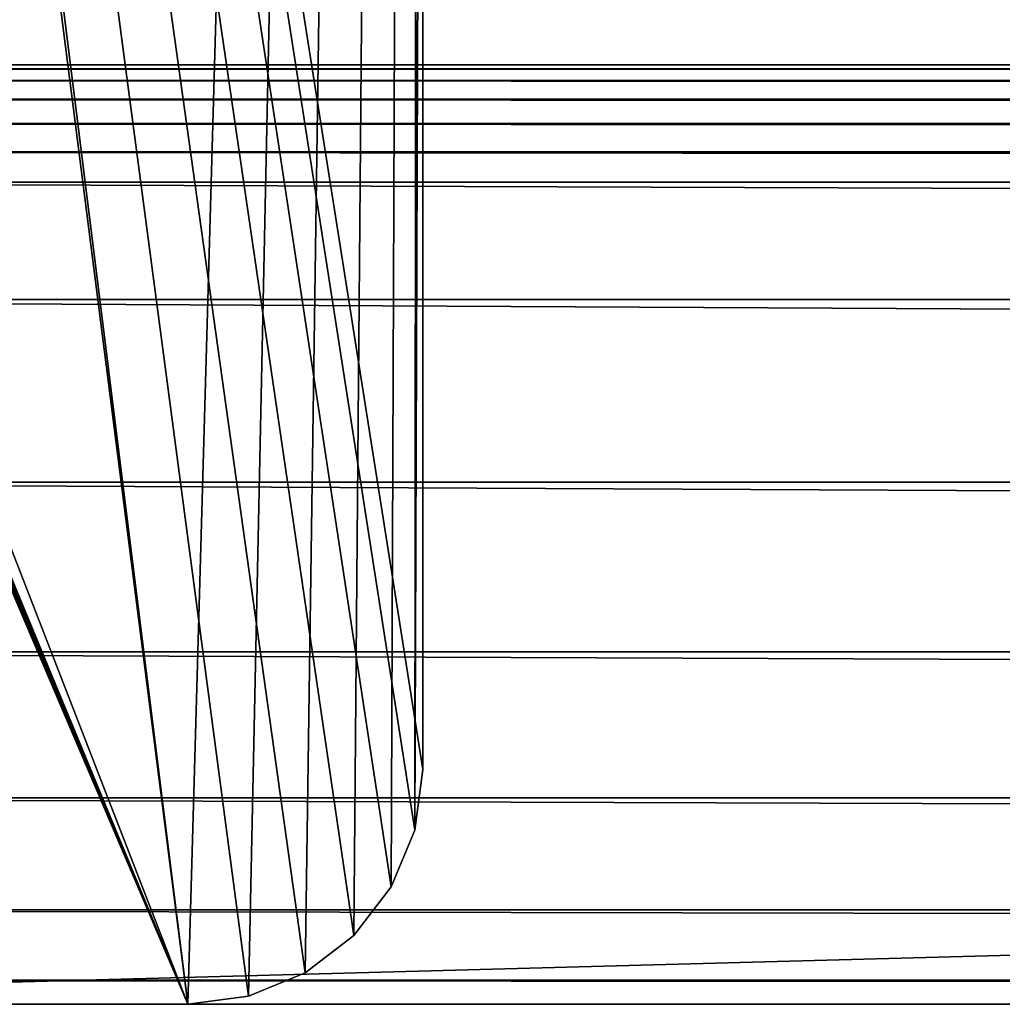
# Model space of a CAD drawing. Extents: x -277 to 1811, y -97 to 1083.
# Tile 2 of 81: x 58 to 100, y -97 to -55. Entities that reach past the tile are written whole.
import ezdxf

# ---------------------------------------------------------------- set-up
doc = ezdxf.new("R2010")
doc.units = 0
doc.header["$LTSCALE"] = 25.4
doc.layers.get('0').update_dxf_attribs({"color": 13, "linetype": 'CONTINUOUS'})
doc.layers.add('STEEL', color=134, linetype='CONTINUOUS')
doc.layers.add('WOOD', color=36, linetype='CONTINUOUS')

# ---------------------------------------------------------------- blocks, each defined once
blk = doc.blocks.new('LVI294_01A_01_03')
at = {"color": 0}
for p, q in [((-177.5, 0, -59), (-177.5, 0, -10)), ((-177.5, 0, -10), (-177.159, 0, -7.412)), ((-177.159, 0, -7.412), (-177.5, -5, -10)), ((-177.159, 0, -7.412), (-177.5, -5, -10)), ((-177.5, 0, -10), (-177.159, 0, -7.412)), ((-177.5, 0, -10), (-177.5, -5, -10)), ((-177.5, 0, -10), (-177.5, -5, -10)), ((-177.5, 0, -59), (-177.5, 0, -10)), ((-177.159, 0, -7.412), (-176.16, 0, -5)), ((-176.16, 0, -5), (-177.159, -5, -7.412)), ((-176.16, 0, -5), (-177.159, -5, -7.412)), ((-177.159, 0, -7.412), (-176.16, 0, -5)), ((-177.159, 0, -7.412), (-177.159, -5, -7.412)), ((-177.159, 0, -7.412), (-177.159, -5, -7.412)), ((-176.16, 0, -5), (-174.571, 0, -2.929)), ((-174.571, 0, -2.929), (-176.16, -5, -5)), ((-174.571, 0, -2.929), (-176.16, -5, -5)), ((-176.16, 0, -5), (-174.571, 0, -2.929)), ((-176.16, 0, -5), (-176.16, -5, -5)), ((-176.16, 0, -5), (-176.16, -5, -5)), ((-174.571, 0, -2.929), (-172.5, 0, -1.34)), ((-172.5, 0, -1.34), (-174.571, -5, -2.929)), ((-172.5, 0, -1.34), (-174.571, -5, -2.929)), ((-174.571, 0, -2.929), (-172.5, 0, -1.34)), ((-174.571, 0, -2.929), (-174.571, -5, -2.929)), ((-174.571, 0, -2.929), (-174.571, -5, -2.929)), ((-172.5, 0, -1.34), (-170.088, 0, -0.341)), ((-170.088, 0, -0.341), (-172.5, -5, -1.34)), ((-170.088, 0, -0.341), (-172.5, -5, -1.34)), ((-172.5, 0, -1.34), (-170.088, 0, -0.341)), ((-172.5, 0, -1.34), (-172.5, -5, -1.34)), ((-172.5, 0, -1.34), (-172.5, -5, -1.34)), ((-170.088, 0, -0.341), (-167.5, 0)), ((-167.5, 0), (-170.088, -5, -0.341)), ((-167.5, 0), (-170.088, -5, -0.341)), ((-170.088, 0, -0.341), (-167.5, 0)), ((-170.088, 0, -0.341), (-170.088, -5, -0.341)), ((-170.088, 0, -0.341), (-170.088, -5, -0.341)), ((-167.5, 0), (-72.706, 0)), ((-167.5, -5), (-167.5, 0)), ((-167.5, 0), (-72.706, 0)), ((-167.5, -5), (-167.5, 0)), ((-177.159, -5, -7.412), (-177.5, -5, -10)), ((-177.5, -5, -10), (-177.5, -5, -59)), ((-177.159, -5, -7.412), (-177.5, -5, -10)), ((-177.5, -5, -10), (-177.5, -5, -59)), ((-176.16, -5, -5), (-177.159, -5, -7.412)), ((-176.16, -5, -5), (-177.159, -5, -7.412)), ((-174.571, -5, -2.929), (-176.16, -5, -5)), ((-174.571, -5, -2.929), (-176.16, -5, -5)), ((-172.5, -5, -1.34), (-174.571, -5, -2.929)), ((-172.5, -5, -1.34), (-174.571, -5, -2.929)), ((-170.088, -5, -0.341), (-172.5, -5, -1.34)), ((-170.088, -5, -0.341), (-172.5, -5, -1.34)), ((-167.5, -5), (-170.088, -5, -0.341)), ((-167.5, -5), (-170.088, -5, -0.341)), ((-72.706, -5), (-167.5, -5)), ((-72.706, -5), (-167.5, -5))]:
    blk.add_line(p, q, dxfattribs=at)
at = {"color": 253}
mesh = blk.add_polyface(dxfattribs=at)
corners = [(-70.329, 0, 0.287), (110.915, 0), (-72.706, 0), (108.538, 0, 0.287), (-68.088, 0, 1.13), (106.298, 0, 1.13), (-66.112, 0, 2.482), (104.322, 0, 2.482), (-64.514, 0, 4.264), (102.724, 0, 4.264), (-54.978, 0, 17.883), (93.188, 0, 17.883), (91.27, 0, 20.022), (-53.061, 0, 20.022), (88.899, 0, 21.644), (-50.689, 0, 21.644), (86.21, 0, 22.656), (-48.001, 0, 22.656), (-45.148, 0, 23), (83.358, 0, 23), (-177.5, 0, -10), (-62.5, 0, -59), (-177.5, 0, -59), (-62.241, 0, -58.966), (-62, 0, -58.866), (-61.793, 0, -58.707), (-61.634, 0, -58.5), (-61.534, 0, -58.259), (-61.5, 0, -58), (-61.5, 0, -55), (174.579, 0, -55), (174.579, 0), (-177.159, 0, -7.412), (-176.16, 0, -5), (-174.571, 0, -2.929), (-172.5, 0, -1.34), (-170.088, 0, -0.341), (-167.5, 0)]
mesh.append_faces([[corners[k] for k in face] for face in [(16, 18, 19), (20, 21, 22)]], dxfattribs={"vtx0": -1, "color": 253})
mesh.append_faces([[corners[k] for k in face] for face in [(0, 1, 2), (1, 0, 3), (3, 4, 5), (5, 6, 7), (7, 8, 9), (9, 10, 11), (11, 10, 12), (12, 13, 14), (14, 15, 16), (21, 20, 23), (23, 20, 24), (24, 20, 25), (25, 20, 26), (26, 20, 27), (27, 20, 28), (28, 20, 29), (29, 20, 30), (30, 20, 31), (31, 2, 1)]], dxfattribs={"vtx0": -1, "vtx1": -1, "color": 253})
mesh.append_faces([[corners[k] for k in face] for face in [(3, 0, 4), (5, 4, 6), (7, 6, 8), (9, 8, 10), (12, 10, 13), (14, 13, 15), (16, 15, 17), (16, 17, 18), (31, 20, 32), (31, 32, 33), (31, 33, 34), (31, 34, 35), (31, 35, 36), (31, 36, 37), (31, 37, 2)]], dxfattribs={"vtx0": -1, "vtx2": -1, "color": 253})
mesh = blk.add_polyface(dxfattribs=at)
corners = [(-177.159, 0, -7.412), (-177.5, -5, -10), (-177.159, -5, -7.412)]
mesh.append_faces([[corners[k] for k in face] for face in [(0, 1, 2)]], dxfattribs={"color": 253})
mesh = blk.add_polyface(dxfattribs=at)
corners = [(-177.5, 0, -10), (-177.5, -5, -10), (-177.159, 0, -7.412)]
mesh.append_faces([[corners[k] for k in face] for face in [(0, 1, 2)]], dxfattribs={"color": 253})
mesh = blk.add_polyface(dxfattribs=at)
corners = [(-177.5, 0, -10), (-177.5, -5, -59), (-177.5, -5, -10), (-177.5, 0, -59)]
mesh.append_faces([[corners[k] for k in face] for face in [(0, 1, 2), (1, 0, 3)]], dxfattribs={"vtx0": -1, "color": 253})
mesh = blk.add_polyface(dxfattribs=at)
corners = [(-176.16, 0, -5), (-177.159, -5, -7.412), (-176.16, -5, -5)]
mesh.append_faces([[corners[k] for k in face] for face in [(0, 1, 2)]], dxfattribs={"color": 253})
mesh = blk.add_polyface(dxfattribs=at)
corners = [(-177.159, 0, -7.412), (-177.159, -5, -7.412), (-176.16, 0, -5)]
mesh.append_faces([[corners[k] for k in face] for face in [(0, 1, 2)]], dxfattribs={"color": 253})
mesh = blk.add_polyface(dxfattribs=at)
corners = [(-174.571, 0, -2.929), (-176.16, -5, -5), (-174.571, -5, -2.929)]
mesh.append_faces([[corners[k] for k in face] for face in [(0, 1, 2)]], dxfattribs={"color": 253})
mesh = blk.add_polyface(dxfattribs=at)
corners = [(-176.16, 0, -5), (-176.16, -5, -5), (-174.571, 0, -2.929)]
mesh.append_faces([[corners[k] for k in face] for face in [(0, 1, 2)]], dxfattribs={"color": 253})
mesh = blk.add_polyface(dxfattribs=at)
corners = [(-172.5, 0, -1.34), (-174.571, -5, -2.929), (-172.5, -5, -1.34)]
mesh.append_faces([[corners[k] for k in face] for face in [(0, 1, 2)]], dxfattribs={"color": 253})
mesh = blk.add_polyface(dxfattribs=at)
corners = [(-172.5, 0, -1.34), (-174.571, 0, -2.929), (-174.571, -5, -2.929)]
mesh.append_faces([[corners[k] for k in face] for face in [(0, 1, 2)]], dxfattribs={"color": 253})
mesh = blk.add_polyface(dxfattribs=at)
corners = [(-170.088, 0, -0.341), (-172.5, -5, -1.34), (-170.088, -5, -0.341)]
mesh.append_faces([[corners[k] for k in face] for face in [(0, 1, 2)]], dxfattribs={"color": 253})
mesh = blk.add_polyface(dxfattribs=at)
corners = [(-170.088, 0, -0.341), (-172.5, 0, -1.34), (-172.5, -5, -1.34)]
mesh.append_faces([[corners[k] for k in face] for face in [(0, 1, 2)]], dxfattribs={"color": 253})
mesh = blk.add_polyface(dxfattribs=at)
corners = [(-167.5, 0), (-170.088, -5, -0.341), (-167.5, -5)]
mesh.append_faces([[corners[k] for k in face] for face in [(0, 1, 2)]], dxfattribs={"color": 253})
mesh = blk.add_polyface(dxfattribs=at)
corners = [(-167.5, 0), (-170.088, 0, -0.341), (-170.088, -5, -0.341)]
mesh.append_faces([[corners[k] for k in face] for face in [(0, 1, 2)]], dxfattribs={"color": 253})
mesh = blk.add_polyface(dxfattribs=at)
corners = [(-72.706, -5), (-167.5, 0), (-167.5, -5), (-72.706, 0)]
mesh.append_faces([[corners[k] for k in face] for face in [(0, 1, 2), (1, 0, 3)]], dxfattribs={"vtx0": -1, "color": 253})
mesh = blk.add_polyface(dxfattribs=at)
corners = [(-62.241, -5, -58.966), (-177.5, -5, -59), (-62.5, -5, -59), (-177.5, -5, -10), (-62, -5, -58.866), (-61.793, -5, -58.707), (-61.634, -5, -58.5), (-61.534, -5, -58.259), (-61.5, -5, -58), (-61.5, -5, -55), (174.579, -5), (174.579, -5, -55), (-177.159, -5, -7.412), (-176.16, -5, -5), (-174.571, -5, -2.929), (-172.5, -5, -1.34), (-170.088, -5, -0.341), (110.915, -5), (108.538, -5, 0.287), (-72.706, -5), (-70.329, -5, 0.287), (-68.088, -5, 1.13), (106.298, -5, 1.13), (-66.112, -5, 2.482), (104.322, -5, 2.482), (-64.514, -5, 4.264), (102.724, -5, 4.264), (-54.978, -5, 17.883), (93.188, -5, 17.883), (91.27, -5, 20.022), (-53.061, -5, 20.022), (88.899, -5, 21.644), (-50.689, -5, 21.644), (86.21, -5, 22.656), (-48.001, -5, 22.656), (-45.148, -5, 23), (83.358, -5, 23), (-167.5, -5)]
mesh.append_faces([[corners[k] for k in face] for face in [(0, 1, 2), (10, 9, 11), (35, 33, 36)]], dxfattribs={"vtx0": -1, "color": 253})
mesh.append_faces([[corners[k] for k in face] for face in [(1, 0, 3), (3, 10, 12), (12, 10, 13), (13, 10, 14), (14, 10, 15), (15, 10, 16), (18, 19, 17), (19, 18, 20), (20, 18, 21), (21, 22, 23), (23, 24, 25), (25, 26, 27), (27, 29, 30), (30, 31, 32), (32, 33, 34), (34, 33, 35), (37, 17, 19)]], dxfattribs={"vtx0": -1, "vtx1": -1, "color": 253})
mesh.append_faces([[corners[k] for k in face] for face in [(9, 10, 3)]], dxfattribs={"vtx0": -1, "vtx1": -1, "vtx2": -1, "color": 253})
mesh.append_faces([[corners[k] for k in face] for face in [(3, 0, 4), (3, 4, 5), (3, 5, 6), (3, 6, 7), (3, 7, 8), (3, 8, 9), (16, 10, 17), (21, 18, 22), (23, 22, 24), (25, 24, 26), (27, 26, 28), (27, 28, 29), (30, 29, 31), (32, 31, 33), (17, 37, 16)]], dxfattribs={"vtx0": -1, "vtx2": -1, "color": 253})
blk = doc.blocks.new('LVI294_01A_01')
at = {"color": 0, "extrusion": (-1, 7.84414e-15, -4.18279e-15), "rotation": 359.9999999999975}
blk.add_blockref('LVI294_01A_01_03', (-1001.197, 42.803, 17), dxfattribs=at)
blk = doc.blocks.new('LVI294_01A_02_01')
at = {"color": 0}
for p, q in [((70.736, 0, -54), (-24.058, 0, -54)), ((70.736, 0, -54), (-24.058, 0, -54)), ((73.324, 0, -53.659), (70.736, 0, -54)), ((70.736, 0, -54), (70.736, -4, -54)), ((70.736, 0, -54), (70.736, -4, -54)), ((70.736, 0, -54), (73.324, -4, -53.659)), ((70.736, 0, -54), (73.324, -4, -53.659)), ((73.324, 0, -53.659), (70.736, 0, -54)), ((75.736, 0, -52.66), (73.324, 0, -53.659)), ((73.324, 0, -53.659), (73.324, -4, -53.659)), ((73.324, 0, -53.659), (73.324, -4, -53.659)), ((73.324, 0, -53.659), (75.736, -4, -52.66)), ((73.324, 0, -53.659), (75.736, -4, -52.66)), ((75.736, 0, -52.66), (73.324, 0, -53.659)), ((77.807, 0, -51.071), (75.736, 0, -52.66)), ((75.736, 0, -52.66), (75.736, -4, -52.66)), ((75.736, 0, -52.66), (75.736, -4, -52.66)), ((75.736, 0, -52.66), (77.807, -4, -51.071)), ((75.736, 0, -52.66), (77.807, -4, -51.071)), ((77.807, 0, -51.071), (75.736, 0, -52.66)), ((79.396, 0, -49), (77.807, 0, -51.071)), ((77.807, 0, -51.071), (77.807, -4, -51.071)), ((77.807, 0, -51.071), (77.807, -4, -51.071)), ((77.807, 0, -51.071), (79.396, -4, -49)), ((77.807, 0, -51.071), (79.396, -4, -49)), ((79.396, 0, -49), (77.807, 0, -51.071)), ((80.395, 0, -46.588), (79.396, 0, -49)), ((79.396, 0, -49), (79.396, -4, -49)), ((79.396, 0, -49), (79.396, -4, -49)), ((79.396, 0, -49), (80.395, -4, -46.588)), ((79.396, 0, -49), (80.395, -4, -46.588)), ((80.395, 0, -46.588), (79.396, 0, -49)), ((80.736, 0, -44), (80.395, 0, -46.588)), ((80.395, 0, -46.588), (80.395, -4, -46.588)), ((80.395, 0, -46.588), (80.395, -4, -46.588)), ((80.395, 0, -46.588), (80.736, -4, -44)), ((80.395, 0, -46.588), (80.736, -4, -44)), ((80.736, 0, -44), (80.395, 0, -46.588)), ((80.736, 0, -1), (80.736, 0, -44)), ((80.736, 0, -1), (80.736, 0, -44)), ((-24.058, -4, -54), (70.736, -4, -54)), ((-24.058, -4, -54), (70.736, -4, -54)), ((70.736, -4, -54), (73.324, -4, -53.659)), ((70.736, -4, -54), (73.324, -4, -53.659)), ((73.324, -4, -53.659), (75.736, -4, -52.66)), ((73.324, -4, -53.659), (75.736, -4, -52.66)), ((75.736, -4, -52.66), (77.807, -4, -51.071)), ((75.736, -4, -52.66), (77.807, -4, -51.071)), ((77.807, -4, -51.071), (79.396, -4, -49)), ((77.807, -4, -51.071), (79.396, -4, -49)), ((79.396, -4, -49), (80.395, -4, -46.588)), ((79.396, -4, -49), (80.395, -4, -46.588)), ((80.395, -4, -46.588), (80.736, -4, -44)), ((80.395, -4, -46.588), (80.736, -4, -44))]:
    blk.add_line(p, q, dxfattribs=at)
at = {"color": 253}
mesh = blk.add_polyface(dxfattribs=at)
corners = [(-271.304, 0), (-207.679, 0, -54), (-271.304, 0, -54), (-24.058, 0, -54), (70.736, 0, -54), (73.324, 0, -53.659), (75.736, 0, -52.66), (77.807, 0, -51.071), (79.396, 0, -49), (80.395, 0, -46.588), (80.736, 0, -44), (80.736, 0, -1), (80.702, 0, -0.741), (80.602, 0, -0.5), (80.443, 0, -0.293), (80.236, 0, -0.134), (79.995, 0, -0.034), (79.736, 0), (-182.974, 0, -76.656), (-51.616, 0, -77), (-180.122, 0, -77), (-48.763, 0, -76.656), (-46.075, 0, -75.644), (-185.663, 0, -75.644), (-43.704, 0, -74.022), (-188.034, 0, -74.022), (-41.786, 0, -71.883), (-189.952, 0, -71.883), (-32.25, 0, -58.264), (-199.488, 0, -58.264), (-201.086, 0, -56.482), (-30.652, 0, -56.482), (-203.062, 0, -55.13), (-28.676, 0, -55.13), (-205.303, 0, -54.287), (-26.435, 0, -54.287)]
mesh.append_faces([[corners[k] for k in face] for face in [(0, 1, 2), (16, 0, 17), (18, 19, 20)]], dxfattribs={"vtx0": -1, "color": 253})
mesh.append_faces([[corners[k] for k in face] for face in [(3, 0, 4), (4, 0, 5), (5, 0, 6), (6, 0, 7), (7, 0, 8), (8, 0, 9), (9, 0, 10), (10, 0, 11), (11, 0, 12), (12, 0, 13), (13, 0, 14), (14, 0, 15), (15, 0, 16), (19, 18, 21), (21, 18, 22), (22, 23, 24), (24, 25, 26), (26, 27, 28), (28, 30, 31), (31, 32, 33), (33, 34, 35), (35, 1, 3)]], dxfattribs={"vtx0": -1, "vtx1": -1, "color": 253})
mesh.append_faces([[corners[k] for k in face] for face in [(1, 0, 3)]], dxfattribs={"vtx0": -1, "vtx1": -1, "vtx2": -1, "color": 253})
mesh.append_faces([[corners[k] for k in face] for face in [(22, 18, 23), (24, 23, 25), (26, 25, 27), (28, 27, 29), (28, 29, 30), (31, 30, 32), (33, 32, 34), (35, 34, 1)]], dxfattribs={"vtx0": -1, "vtx2": -1, "color": 253})
mesh = blk.add_polyface(dxfattribs=at)
corners = [(70.736, 0, -54), (-24.058, -4, -54), (-24.058, 0, -54), (70.736, -4, -54)]
mesh.append_faces([[corners[k] for k in face] for face in [(0, 1, 2), (1, 0, 3)]], dxfattribs={"vtx0": -1, "color": 253})
mesh = blk.add_polyface(dxfattribs=at)
corners = [(73.324, -4, -53.659), (70.736, -4, -54), (70.736, 0, -54)]
mesh.append_faces([[corners[k] for k in face] for face in [(0, 1, 2)]], dxfattribs={"color": 253})
mesh = blk.add_polyface(dxfattribs=at)
corners = [(73.324, -4, -53.659), (70.736, 0, -54), (73.324, 0, -53.659)]
mesh.append_faces([[corners[k] for k in face] for face in [(0, 1, 2)]], dxfattribs={"color": 253})
mesh = blk.add_polyface(dxfattribs=at)
corners = [(75.736, -4, -52.66), (73.324, -4, -53.659), (73.324, 0, -53.659)]
mesh.append_faces([[corners[k] for k in face] for face in [(0, 1, 2)]], dxfattribs={"color": 253})
mesh = blk.add_polyface(dxfattribs=at)
corners = [(75.736, -4, -52.66), (73.324, 0, -53.659), (75.736, 0, -52.66)]
mesh.append_faces([[corners[k] for k in face] for face in [(0, 1, 2)]], dxfattribs={"color": 253})
mesh = blk.add_polyface(dxfattribs=at)
corners = [(77.807, -4, -51.071), (75.736, -4, -52.66), (75.736, 0, -52.66)]
mesh.append_faces([[corners[k] for k in face] for face in [(0, 1, 2)]], dxfattribs={"color": 253})
mesh = blk.add_polyface(dxfattribs=at)
corners = [(77.807, -4, -51.071), (75.736, 0, -52.66), (77.807, 0, -51.071)]
mesh.append_faces([[corners[k] for k in face] for face in [(0, 1, 2)]], dxfattribs={"color": 253})
mesh = blk.add_polyface(dxfattribs=at)
corners = [(77.807, 0, -51.071), (79.396, -4, -49), (77.807, -4, -51.071)]
mesh.append_faces([[corners[k] for k in face] for face in [(0, 1, 2)]], dxfattribs={"color": 253})
mesh = blk.add_polyface(dxfattribs=at)
corners = [(79.396, 0, -49), (79.396, -4, -49), (77.807, 0, -51.071)]
mesh.append_faces([[corners[k] for k in face] for face in [(0, 1, 2)]], dxfattribs={"color": 253})
mesh = blk.add_polyface(dxfattribs=at)
corners = [(79.396, 0, -49), (80.395, -4, -46.588), (79.396, -4, -49)]
mesh.append_faces([[corners[k] for k in face] for face in [(0, 1, 2)]], dxfattribs={"color": 253})
mesh = blk.add_polyface(dxfattribs=at)
corners = [(80.395, 0, -46.588), (80.395, -4, -46.588), (79.396, 0, -49)]
mesh.append_faces([[corners[k] for k in face] for face in [(0, 1, 2)]], dxfattribs={"color": 253})
mesh = blk.add_polyface(dxfattribs=at)
corners = [(80.395, 0, -46.588), (80.736, -4, -44), (80.395, -4, -46.588)]
mesh.append_faces([[corners[k] for k in face] for face in [(0, 1, 2)]], dxfattribs={"color": 253})
mesh = blk.add_polyface(dxfattribs=at)
corners = [(80.395, 0, -46.588), (80.736, 0, -44), (80.736, -4, -44)]
mesh.append_faces([[corners[k] for k in face] for face in [(0, 1, 2)]], dxfattribs={"color": 253})
mesh = blk.add_polyface(dxfattribs=at)
corners = [(80.736, 0, -44), (80.736, -4, -1), (80.736, -4, -44), (80.736, 0, -1)]
mesh.append_faces([[corners[k] for k in face] for face in [(0, 1, 2), (1, 0, 3)]], dxfattribs={"vtx0": -1, "color": 253})
mesh = blk.add_polyface(dxfattribs=at)
corners = [(73.324, -4, -53.659), (-24.058, -4, -54), (70.736, -4, -54), (-207.679, -4, -54), (-271.304, -4, -54), (-271.304, -4), (75.736, -4, -52.66), (77.807, -4, -51.071), (79.396, -4, -49), (80.395, -4, -46.588), (80.736, -4, -44), (80.736, -4, -1), (80.702, -4, -0.741), (80.602, -4, -0.5), (80.443, -4, -0.293), (80.236, -4, -0.134), (79.995, -4, -0.034), (79.736, -4), (-48.763, -4, -76.656), (-180.122, -4, -77), (-51.616, -4, -77), (-182.974, -4, -76.656), (-46.075, -4, -75.644), (-185.663, -4, -75.644), (-43.704, -4, -74.022), (-188.034, -4, -74.022), (-41.786, -4, -71.883), (-189.952, -4, -71.883), (-32.25, -4, -58.264), (-199.488, -4, -58.264), (-30.652, -4, -56.482), (-201.086, -4, -56.482), (-28.676, -4, -55.13), (-203.062, -4, -55.13), (-26.435, -4, -54.287), (-205.303, -4, -54.287)]
mesh.append_faces([[corners[k] for k in face] for face in [(0, 1, 2), (5, 16, 17), (18, 19, 20)]], dxfattribs={"vtx0": -1, "color": 253})
mesh.append_faces([[corners[k] for k in face] for face in [(3, 0, 4), (4, 0, 5), (19, 18, 21), (21, 22, 23), (23, 24, 25), (25, 26, 27), (27, 28, 29), (29, 30, 31), (31, 32, 33), (33, 34, 35), (35, 1, 3)]], dxfattribs={"vtx0": -1, "vtx1": -1, "color": 253})
mesh.append_faces([[corners[k] for k in face] for face in [(1, 0, 3)]], dxfattribs={"vtx0": -1, "vtx1": -1, "vtx2": -1, "color": 253})
mesh.append_faces([[corners[k] for k in face] for face in [(5, 0, 6), (5, 6, 7), (5, 7, 8), (5, 8, 9), (5, 9, 10), (5, 10, 11), (5, 11, 12), (5, 12, 13), (5, 13, 14), (5, 14, 15), (5, 15, 16), (21, 18, 22), (23, 22, 24), (25, 24, 26), (27, 26, 28), (29, 28, 30), (31, 30, 32), (33, 32, 34), (35, 34, 1)]], dxfattribs={"vtx0": -1, "vtx2": -1, "color": 253})
blk = doc.blocks.new('LVI294_01A_02_03_DREWNO')
at = {"color": 0}
for p, q in [((30, 30, 300), (22.235, 28.978, 1788)), ((30, 30, 300), (22.235, 28.978, 1788)), ((30, 30, 1788), (30, 30, 300)), ((30, 30, 1788), (30, 30, 300)), ((35, 30, 300), (35, 30, 1788)), ((35, 30, 1788), (36.294, 29.83, 300)), ((35, 30, 1788), (36.294, 29.83, 300)), ((35, 30, 300), (35, 30, 1788)), ((36.294, 29.83, 1788), (36.294, 29.83, 300)), ((36.294, 29.83, 1788), (36.294, 29.83, 300)), ((36.294, 29.83, 1788), (37.5, 29.33, 300)), ((36.294, 29.83, 1788), (37.5, 29.33, 300)), ((22.235, 28.978, 300), (15, 25.981, 1788)), ((22.235, 28.978, 300), (15, 25.981, 1788)), ((22.235, 28.978, 300), (22.235, 28.978, 1788)), ((22.235, 28.978, 300), (22.235, 28.978, 1788)), ((37.5, 29.33, 1788), (37.5, 29.33, 300)), ((37.5, 29.33, 1788), (37.5, 29.33, 300)), ((37.5, 29.33, 1788), (38.536, 28.536, 300)), ((37.5, 29.33, 1788), (38.536, 28.536, 300)), ((38.536, 28.536, 1788), (38.536, 28.536, 300)), ((38.536, 28.536, 1788), (38.536, 28.536, 300)), ((38.536, 28.536, 1788), (39.33, 27.5, 300)), ((38.536, 28.536, 1788), (39.33, 27.5, 300)), ((39.33, 27.5, 1788), (39.33, 27.5, 300)), ((39.33, 27.5, 1788), (39.33, 27.5, 300)), ((39.33, 27.5, 1788), (39.83, 26.294, 300)), ((39.33, 27.5, 1788), (39.83, 26.294, 300)), ((39.83, 26.294, 1788), (39.83, 26.294, 300)), ((39.83, 26.294, 1788), (39.83, 26.294, 300)), ((39.83, 26.294, 1788), (40, 25, 300)), ((39.83, 26.294, 1788), (40, 25, 300)), ((15, 25.981, 300), (8.787, 21.213, 1788)), ((15, 25.981, 300), (8.787, 21.213, 1788)), ((15, 25.981, 300), (15, 25.981, 1788)), ((15, 25.981, 300), (15, 25.981, 1788)), ((40, 25, 300), (40, 25, 1788)), ((40, 25, 300), (40, 25, 1788)), ((8.787, 21.213, 300), (4.019, 15, 1788)), ((8.787, 21.213, 300), (4.019, 15, 1788)), ((8.787, 21.213, 300), (8.787, 21.213, 1788)), ((8.787, 21.213, 300), (8.787, 21.213, 1788)), ((4.019, 15, 300), (1.022, 7.765, 1788)), ((4.019, 15, 300), (1.022, 7.765, 1788)), ((4.019, 15, 300), (4.019, 15, 1788)), ((4.019, 15, 300), (4.019, 15, 1788)), ((1.022, 7.765, 300), (0, 0, 1788)), ((1.022, 7.765, 300), (0, 0, 1788)), ((1.022, 7.765, 300), (1.022, 7.765, 1788)), ((1.022, 7.765, 300), (1.022, 7.765, 1788)), ((40, 0, 300), (40, 0, 1788)), ((40, 0, 300), (40, 0, 1788))]:
    blk.add_line(p, q, dxfattribs=at)
at = {"color": 253}
mesh = blk.add_polyface(dxfattribs=at)
corners = [(30, 30, 1788), (30, 30, 300), (22.235, 28.978, 1788)]
mesh.append_faces([[corners[k] for k in face] for face in [(0, 1, 2)]], dxfattribs={"color": 253})
mesh = blk.add_polyface(dxfattribs=at)
corners = [(22.235, 28.978, 1788), (30, 30, 300), (22.235, 28.978, 300)]
mesh.append_faces([[corners[k] for k in face] for face in [(0, 1, 2)]], dxfattribs={"color": 253})
mesh = blk.add_polyface(dxfattribs=at)
corners = [(30, 30, 1788), (35, 30, 300), (30, 30, 300), (35, 30, 1788)]
mesh.append_faces([[corners[k] for k in face] for face in [(0, 1, 2), (1, 0, 3)]], dxfattribs={"vtx0": -1, "color": 253})
mesh = blk.add_polyface(dxfattribs=at)
corners = [(35, 30, 1788), (36.294, 29.83, 300), (35, 30, 300)]
mesh.append_faces([[corners[k] for k in face] for face in [(0, 1, 2)]], dxfattribs={"color": 253})
mesh = blk.add_polyface(dxfattribs=at)
corners = [(36.294, 29.83, 1788), (36.294, 29.83, 300), (35, 30, 1788)]
mesh.append_faces([[corners[k] for k in face] for face in [(0, 1, 2)]], dxfattribs={"color": 253})
mesh = blk.add_polyface(dxfattribs=at)
corners = [(36.294, 29.83, 1788), (37.5, 29.33, 300), (36.294, 29.83, 300)]
mesh.append_faces([[corners[k] for k in face] for face in [(0, 1, 2)]], dxfattribs={"color": 253})
mesh = blk.add_polyface(dxfattribs=at)
corners = [(37.5, 29.33, 1788), (37.5, 29.33, 300), (36.294, 29.83, 1788)]
mesh.append_faces([[corners[k] for k in face] for face in [(0, 1, 2)]], dxfattribs={"color": 253})
mesh = blk.add_polyface(dxfattribs=at)
corners = [(22.235, 28.978, 1788), (22.235, 28.978, 300), (15, 25.981, 1788)]
mesh.append_faces([[corners[k] for k in face] for face in [(0, 1, 2)]], dxfattribs={"color": 253})
mesh = blk.add_polyface(dxfattribs=at)
corners = [(15, 25.981, 1788), (22.235, 28.978, 300), (15, 25.981, 300)]
mesh.append_faces([[corners[k] for k in face] for face in [(0, 1, 2)]], dxfattribs={"color": 253})
mesh = blk.add_polyface(dxfattribs=at)
corners = [(37.5, 29.33, 1788), (38.536, 28.536, 300), (37.5, 29.33, 300)]
mesh.append_faces([[corners[k] for k in face] for face in [(0, 1, 2)]], dxfattribs={"color": 253})
mesh = blk.add_polyface(dxfattribs=at)
corners = [(38.536, 28.536, 1788), (38.536, 28.536, 300), (37.5, 29.33, 1788)]
mesh.append_faces([[corners[k] for k in face] for face in [(0, 1, 2)]], dxfattribs={"color": 253})
mesh = blk.add_polyface(dxfattribs=at)
corners = [(38.536, 28.536, 300), (38.536, 28.536, 1788), (39.33, 27.5, 300)]
mesh.append_faces([[corners[k] for k in face] for face in [(0, 1, 2)]], dxfattribs={"color": 253})
mesh = blk.add_polyface(dxfattribs=at)
corners = [(38.536, 28.536, 1788), (39.33, 27.5, 1788), (39.33, 27.5, 300)]
mesh.append_faces([[corners[k] for k in face] for face in [(0, 1, 2)]], dxfattribs={"color": 253})
mesh = blk.add_polyface(dxfattribs=at)
corners = [(39.33, 27.5, 300), (39.33, 27.5, 1788), (39.83, 26.294, 300)]
mesh.append_faces([[corners[k] for k in face] for face in [(0, 1, 2)]], dxfattribs={"color": 253})
mesh = blk.add_polyface(dxfattribs=at)
corners = [(39.33, 27.5, 1788), (39.83, 26.294, 1788), (39.83, 26.294, 300)]
mesh.append_faces([[corners[k] for k in face] for face in [(0, 1, 2)]], dxfattribs={"color": 253})
mesh = blk.add_polyface(dxfattribs=at)
corners = [(39.83, 26.294, 300), (39.83, 26.294, 1788), (40, 25, 300)]
mesh.append_faces([[corners[k] for k in face] for face in [(0, 1, 2)]], dxfattribs={"color": 253})
mesh = blk.add_polyface(dxfattribs=at)
corners = [(39.83, 26.294, 1788), (40, 25, 1788), (40, 25, 300)]
mesh.append_faces([[corners[k] for k in face] for face in [(0, 1, 2)]], dxfattribs={"color": 253})
mesh = blk.add_polyface(dxfattribs=at)
corners = [(15, 25.981, 1788), (15, 25.981, 300), (8.787, 21.213, 1788)]
mesh.append_faces([[corners[k] for k in face] for face in [(0, 1, 2)]], dxfattribs={"color": 253})
mesh = blk.add_polyface(dxfattribs=at)
corners = [(8.787, 21.213, 1788), (15, 25.981, 300), (8.787, 21.213, 300)]
mesh.append_faces([[corners[k] for k in face] for face in [(0, 1, 2)]], dxfattribs={"color": 253})
mesh = blk.add_polyface(dxfattribs=at)
corners = [(40, 25, 300), (40, 0, 1788), (40, 0, 300), (40, 25, 1788)]
mesh.append_faces([[corners[k] for k in face] for face in [(0, 1, 2), (1, 0, 3)]], dxfattribs={"vtx0": -1, "color": 253})
mesh = blk.add_polyface(dxfattribs=at)
corners = [(8.787, 21.213, 300), (4.019, 15, 1788), (8.787, 21.213, 1788)]
mesh.append_faces([[corners[k] for k in face] for face in [(0, 1, 2)]], dxfattribs={"color": 253})
mesh = blk.add_polyface(dxfattribs=at)
corners = [(8.787, 21.213, 300), (4.019, 15, 300), (4.019, 15, 1788)]
mesh.append_faces([[corners[k] for k in face] for face in [(0, 1, 2)]], dxfattribs={"color": 253})
mesh = blk.add_polyface(dxfattribs=at)
corners = [(4.019, 15, 1788), (4.019, 15, 300), (1.022, 7.765, 1788)]
mesh.append_faces([[corners[k] for k in face] for face in [(0, 1, 2)]], dxfattribs={"color": 253})
mesh = blk.add_polyface(dxfattribs=at)
corners = [(4.019, 15, 300), (1.022, 7.765, 300), (1.022, 7.765, 1788)]
mesh.append_faces([[corners[k] for k in face] for face in [(0, 1, 2)]], dxfattribs={"color": 253})
mesh = blk.add_polyface(dxfattribs=at)
corners = [(1.022, 7.765, 300), (0, 0, 1788), (1.022, 7.765, 1788)]
mesh.append_faces([[corners[k] for k in face] for face in [(0, 1, 2)]], dxfattribs={"color": 253})
mesh = blk.add_polyface(dxfattribs=at)
corners = [(1.022, 7.765, 300), (0, 0, 300), (0, 0, 1788)]
mesh.append_faces([[corners[k] for k in face] for face in [(0, 1, 2)]], dxfattribs={"color": 253})
mesh = blk.add_polyface(dxfattribs=at)
corners = [(40, 0, 1788), (0, 0, 300), (40, 0, 300), (0, 0, 1788)]
mesh.append_faces([[corners[k] for k in face] for face in [(0, 1, 2), (1, 0, 3)]], dxfattribs={"vtx0": -1, "color": 253})
blk = doc.blocks.new('LVI294_01A_02')
at = {"color": 0, "extrusion": (1, -7.84414e-15, 4.18279e-15), "rotation": 2.484013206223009e-12}
blk.add_blockref('LVI294_01A_02_01', (1097.961, 46.803, 902), dxfattribs=at)
at = {"color": 0, "extrusion": (-1, 6.8136e-15, -4.29711e-15), "rotation": 359.9999999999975}
blk.add_blockref('LVI294_01A_02_03_DREWNO', (-1178.697, 46.803, -1200.5), dxfattribs=at)

msp = doc.modelspace()

# ---------------------------------------------------------------- block references
at = {"layer": 'STEEL', "color": 0, "rotation": 180}
msp.add_blockref('LVI294_01A_01', (58.536, 1082.154, 367.197), dxfattribs=at)
at = {"layer": 'WOOD', "color": 0, "rotation": 180}
msp.add_blockref('LVI294_01A_02', (923.536, 1082.154, 367.197), dxfattribs=at)

doc.saveas('drawing.dxf')
